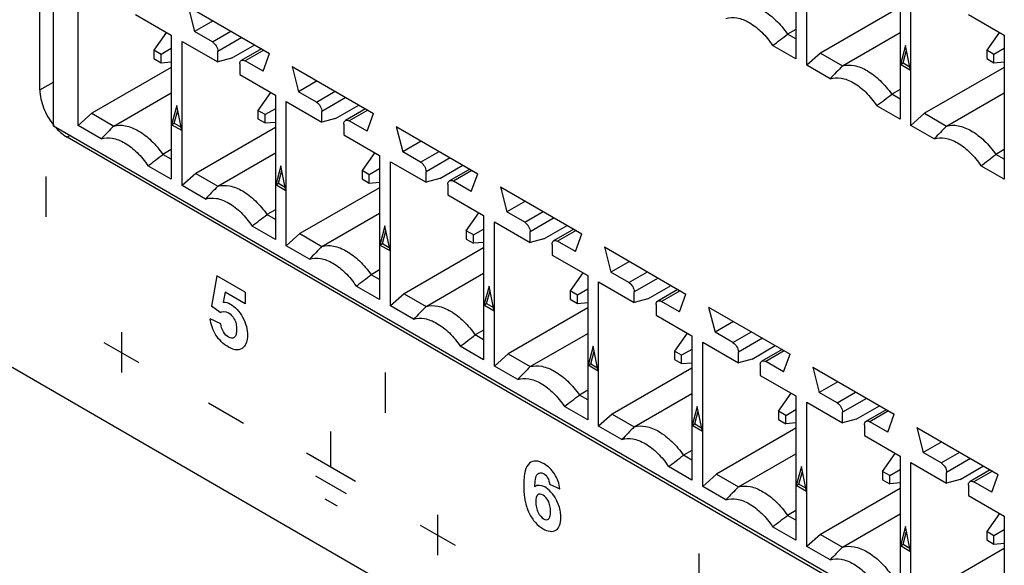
# Model space of a CAD drawing. Header units: inches. Extents: x 0 to 17, y 0 to 11.
# Tile 33 of 44: x 9.623 to 10.124, y 2.201 to 2.479. Entities that reach past the tile are written whole.
import ezdxf

# ---------------------------------------------------------------- set-up
doc = ezdxf.new("R2010")
doc.units = ezdxf.units.IN
doc.header["$LTSCALE"] = 0.935
doc.header["$MEASUREMENT"] = 0
doc.layers.get('0').update_dxf_attribs({"linetype": 'CONTINUOUS'})
doc.layers.add('03___PRT_ALL_CURVES', color=7, linetype='CONTINUOUS')

msp = doc.modelspace()

# ---------------------------------------------------------------- linework, layer by layer
at = {"color": 7, "linetype": 'Continuous'}
for p, q in [((9.63316, 2.44349), (9.63316, 2.79227)), ((9.64011, 2.42509), (9.64011, 2.78833)), ((10.01823, 2.53264), (10.01823, 2.45922)), ((10.0238, 2.45601), (10.0238, 2.52943)), ((9.65257, 2.42538), (9.65257, 2.4988)), ((10.07127, 2.50202), (10.07127, 2.4286)), ((10.07683, 2.42539), (10.07683, 2.49881)), ((9.7086, 2.486), (9.75008, 2.46205)), ((9.7086, 2.486), (9.71187, 2.47318)), ((10.07127, 2.48556), (10.03076, 2.46218)), ((9.68187, 2.48189), (9.70004, 2.4714)), ((9.72133, 2.47865), (9.71187, 2.47318)), ((10.10613, 2.48189), (10.1243, 2.4714)), ((9.69761, 2.4728), (9.69117, 2.46363)), ((9.72098, 2.46792), (9.71187, 2.47318)), ((9.72098, 2.46792), (9.73045, 2.47339)), ((10.01823, 2.47431), (10.01399, 2.47186)), ((10.04197, 2.45571), (10.07127, 2.47262)), ((10.12188, 2.4728), (10.11543, 2.46363)), ((9.70004, 2.4714), (9.70004, 2.39798)), ((9.7056, 2.46819), (9.72377, 2.4577)), ((9.7056, 2.39477), (9.7056, 2.46819)), ((9.73602, 2.47017), (9.72377, 2.4631)), ((10.01823, 2.46941), (10.01399, 2.47186)), ((10.1243, 2.4714), (10.1243, 2.39798)), ((9.69484, 2.46151), (9.69117, 2.46363)), ((9.69117, 2.46363), (9.69117, 2.45939)), ((9.70004, 2.4645), (9.69484, 2.46151)), ((9.72377, 2.4577), (9.72377, 2.4631)), ((9.73073, 2.45956), (9.74256, 2.46639)), ((9.746, 2.46441), (9.73572, 2.45847)), ((9.74715, 2.46374), (9.73769, 2.45828)), ((10.01823, 2.45922), (10.00639, 2.46606)), ((10.07405, 2.46612), (10.07144, 2.45637)), ((10.07283, 2.45718), (10.07456, 2.46363)), ((10.07666, 2.45336), (10.07405, 2.46612)), ((10.11911, 2.46151), (10.11543, 2.46363)), ((10.11543, 2.46363), (10.11543, 2.45939)), ((10.1243, 2.46451), (10.11911, 2.46151)), ((9.69117, 2.45939), (9.69484, 2.45726)), ((9.69484, 2.45726), (9.69484, 2.46151)), ((9.69484, 2.45726), (9.70004, 2.45773)), ((9.73073, 2.45956), (9.72377, 2.4577)), ((9.7468, 2.45301), (9.73769, 2.45828)), ((9.7468, 2.45301), (9.75008, 2.46205)), ((10.03076, 2.46218), (10.0238, 2.45601)), ((10.03076, 2.46218), (10.04197, 2.45571)), ((10.11543, 2.45939), (10.11911, 2.45727)), ((10.11911, 2.45727), (10.11911, 2.46151)), ((10.11911, 2.45727), (10.1243, 2.45773)), ((9.70004, 2.45494), (9.65953, 2.43156)), ((9.7349, 2.45667), (9.7349, 2.45127)), ((9.76163, 2.45538), (9.80311, 2.43144)), ((9.76163, 2.45538), (9.7649, 2.44257)), ((10.03564, 2.44917), (10.0238, 2.45601)), ((10.07144, 2.45637), (10.07283, 2.45718)), ((10.07666, 2.45336), (10.07144, 2.45637)), ((10.07283, 2.45718), (10.07629, 2.45518)), ((10.1243, 2.45494), (10.08379, 2.43156)), ((9.63316, 2.44349), (9.64011, 2.4475)), ((9.7349, 2.45127), (9.75307, 2.44078)), ((9.77437, 2.44803), (9.7649, 2.44257)), ((9.77402, 2.4373), (9.7649, 2.44257)), ((9.77402, 2.4373), (9.78348, 2.44277)), ((10.07127, 2.44369), (10.06702, 2.44124)), ((9.67074, 2.42509), (9.70004, 2.442)), ((9.75065, 2.44218), (9.7442, 2.43301)), ((9.75307, 2.44078), (9.75307, 2.36736)), ((9.75864, 2.43757), (9.7768, 2.42708)), ((9.75864, 2.36415), (9.75864, 2.43757)), ((9.78905, 2.43955), (9.7768, 2.43248)), ((10.07127, 2.43879), (10.06702, 2.44124)), ((10.095, 2.42509), (10.1243, 2.44201)), ((9.70282, 2.43549), (9.70021, 2.42575)), ((9.7016, 2.42655), (9.70333, 2.433)), ((9.70543, 2.42274), (9.70282, 2.43549)), ((9.74788, 2.43089), (9.7442, 2.43301)), ((9.7442, 2.43301), (9.7442, 2.42877)), ((9.75307, 2.43389), (9.74788, 2.43089)), ((9.7768, 2.42708), (9.7768, 2.43248)), ((9.78376, 2.42894), (9.79559, 2.43578)), ((9.79903, 2.43379), (9.78875, 2.42785)), ((9.80019, 2.43312), (9.79072, 2.42766)), ((10.07127, 2.4286), (10.05942, 2.43544)), ((9.65953, 2.43156), (9.65257, 2.42538)), ((9.65953, 2.43156), (9.67074, 2.42509)), ((9.7442, 2.42877), (9.74788, 2.42664)), ((9.74788, 2.42664), (9.74788, 2.43089)), ((9.78376, 2.42894), (9.7768, 2.42708)), ((9.79984, 2.4224), (9.79072, 2.42766)), ((9.79984, 2.4224), (9.80311, 2.43144)), ((10.08379, 2.43156), (10.07683, 2.42539)), ((10.08379, 2.43156), (10.095, 2.42509)), ((10.29586, 2.0465), (9.64011, 2.42509)), ((9.66441, 2.41855), (9.65257, 2.42538)), ((9.70021, 2.42575), (9.7016, 2.42655)), ((9.70543, 2.42274), (9.70021, 2.42575)), ((9.7016, 2.42655), (9.70506, 2.42456)), ((9.75307, 2.42432), (9.71256, 2.40094)), ((9.74788, 2.42664), (9.75307, 2.42711)), ((9.78794, 2.42605), (9.78794, 2.42065)), ((9.81466, 2.42477), (9.85614, 2.40082)), ((9.81466, 2.42477), (9.81793, 2.41195)), ((10.08868, 2.41855), (10.07683, 2.42539)), ((9.64854, 2.42022), (9.64708, 2.41938)), ((10.28876, 2.0489), (9.64708, 2.41938)), ((9.78794, 2.42065), (9.8061, 2.41016)), ((9.8274, 2.41741), (9.81793, 2.41195)), ((9.70004, 2.41307), (9.69579, 2.41062)), ((10.1243, 2.41308), (10.12005, 2.41062)), ((9.70004, 2.40817), (9.69579, 2.41062)), ((9.72377, 2.39447), (9.75307, 2.41138)), ((9.80368, 2.41156), (9.79723, 2.40239)), ((9.8061, 2.41016), (9.8061, 2.33674)), ((9.82705, 2.40668), (9.81793, 2.41195)), ((9.82705, 2.40668), (9.83652, 2.41215)), ((9.84208, 2.40893), (9.82983, 2.40186)), ((10.1243, 2.40817), (10.12005, 2.41062)), ((9.70004, 2.39798), (9.68819, 2.40482)), ((9.75585, 2.40488), (9.75324, 2.39513)), ((9.75463, 2.39594), (9.75636, 2.40239)), ((9.75846, 2.39212), (9.75585, 2.40488)), ((9.80091, 2.40027), (9.79723, 2.40239)), ((9.79723, 2.40239), (9.79723, 2.39815)), ((9.8061, 2.40327), (9.80091, 2.40027)), ((9.81167, 2.40695), (9.82983, 2.39646)), ((9.81167, 2.33353), (9.81167, 2.40695)), ((9.83679, 2.39833), (9.84863, 2.40516)), ((9.85207, 2.40317), (9.84179, 2.39724)), ((9.85322, 2.40251), (9.84375, 2.39704)), ((10.1243, 2.39798), (10.11246, 2.40482)), ((9.45152, 2.39888), (10.32354, 1.89542)), ((9.71256, 2.40094), (9.7056, 2.39477)), ((9.71256, 2.40094), (9.72377, 2.39447)), ((9.79723, 2.39815), (9.80091, 2.39603)), ((9.80091, 2.39603), (9.80091, 2.40027)), ((9.82983, 2.39646), (9.82983, 2.40186)), ((9.83679, 2.39833), (9.82983, 2.39646)), ((9.85287, 2.39178), (9.85614, 2.40082)), ((9.71745, 2.38793), (9.7056, 2.39477)), ((9.75324, 2.39513), (9.75463, 2.39594)), ((9.75846, 2.39212), (9.75324, 2.39513)), ((9.75463, 2.39594), (9.75809, 2.39394)), ((9.8061, 2.3937), (9.7656, 2.37032)), ((9.80091, 2.39603), (9.8061, 2.39649)), ((9.84097, 2.39543), (9.84097, 2.39003)), ((9.85287, 2.39178), (9.84375, 2.39704)), ((9.86769, 2.39415), (9.90917, 2.3702)), ((9.86769, 2.39415), (9.87097, 2.38133)), ((9.84097, 2.39003), (9.85913, 2.37955)), ((9.75307, 2.38245), (9.74882, 2.38)), ((9.88043, 2.38679), (9.87097, 2.38133)), ((9.75307, 2.37755), (9.74882, 2.38)), ((9.7768, 2.36385), (9.8061, 2.38077)), ((9.85027, 2.37178), (9.85671, 2.38094)), ((9.85913, 2.37955), (9.85913, 2.30613)), ((9.88008, 2.37607), (9.87097, 2.38133)), ((9.88008, 2.37607), (9.88955, 2.38153)), ((9.89512, 2.37832), (9.88287, 2.37124)), ((9.75307, 2.36736), (9.74123, 2.3742)), ((9.80889, 2.37426), (9.80627, 2.36451)), ((9.8115, 2.3615), (9.80889, 2.37426)), ((9.85394, 2.36965), (9.85913, 2.37265)), ((9.8647, 2.37633), (9.88287, 2.36584)), ((9.8647, 2.30291), (9.8647, 2.37633)), ((9.88983, 2.36771), (9.90166, 2.37454)), ((9.9051, 2.37255), (9.89482, 2.36662)), ((9.7656, 2.37032), (9.75864, 2.36415)), ((9.7656, 2.37032), (9.7768, 2.36385)), ((9.80767, 2.36532), (9.80939, 2.37177)), ((9.85394, 2.36965), (9.85027, 2.37178)), ((9.85027, 2.37178), (9.85027, 2.36753)), ((9.85027, 2.36753), (9.85394, 2.36541)), ((9.85394, 2.36541), (9.85394, 2.36965)), ((9.88287, 2.36584), (9.88287, 2.37124)), ((9.88983, 2.36771), (9.88287, 2.36584)), ((9.90625, 2.37189), (9.89679, 2.36642)), ((9.9059, 2.36116), (9.90917, 2.3702)), ((9.77048, 2.35731), (9.75864, 2.36415)), ((9.80627, 2.36451), (9.80767, 2.36532)), ((9.8115, 2.3615), (9.80627, 2.36451)), ((9.80767, 2.36532), (9.81112, 2.36332)), ((9.85913, 2.36309), (9.81863, 2.3397)), ((9.85913, 2.36587), (9.85394, 2.36541)), ((9.894, 2.36481), (9.894, 2.35941)), ((9.9059, 2.36116), (9.89679, 2.36642)), ((9.92073, 2.36353), (9.96221, 2.33958)), ((9.92073, 2.36353), (9.924, 2.35071)), ((9.894, 2.35941), (9.91217, 2.34893)), ((9.93346, 2.35618), (9.924, 2.35071)), ((9.8061, 2.35184), (9.80186, 2.34938)), ((9.8061, 2.34693), (9.80186, 2.34938)), ((9.82983, 2.33323), (9.85913, 2.35015)), ((9.90974, 2.35033), (9.9033, 2.34116)), ((9.91217, 2.34893), (9.91217, 2.27551)), ((9.93312, 2.34545), (9.924, 2.35071)), ((9.93312, 2.34545), (9.94258, 2.35091)), ((9.94815, 2.3477), (9.9359, 2.34063)), ((9.8061, 2.33674), (9.79426, 2.34358)), ((9.86192, 2.34364), (9.85931, 2.3339)), ((9.86453, 2.33088), (9.86192, 2.34364)), ((9.91774, 2.34571), (9.9359, 2.33522)), ((9.91774, 2.27229), (9.91774, 2.34571)), ((9.94286, 2.33709), (9.95469, 2.34392)), ((9.81863, 2.3397), (9.81167, 2.33353)), ((9.81863, 2.3397), (9.82983, 2.33323)), ((9.8607, 2.3347), (9.86243, 2.34115)), ((9.90698, 2.33903), (9.9033, 2.34116)), ((9.9033, 2.34116), (9.9033, 2.33691)), ((9.91217, 2.34203), (9.90698, 2.33903)), ((9.90698, 2.33479), (9.90698, 2.33903)), ((9.9359, 2.33522), (9.9359, 2.34063)), ((9.95813, 2.34193), (9.94785, 2.336)), ((9.95928, 2.34127), (9.94982, 2.3358)), ((9.95894, 2.33054), (9.96221, 2.33958)), ((9.82351, 2.32669), (9.81167, 2.33353)), ((9.85931, 2.3339), (9.8607, 2.3347)), ((9.86453, 2.33088), (9.85931, 2.3339)), ((9.8607, 2.3347), (9.86416, 2.3327)), ((9.91217, 2.33247), (9.87166, 2.30908)), ((9.9033, 2.33691), (9.90698, 2.33479)), ((9.90698, 2.33479), (9.91217, 2.33525)), ((9.94286, 2.33709), (9.9359, 2.33522)), ((9.94704, 2.3342), (9.94704, 2.3288)), ((9.95894, 2.33054), (9.94982, 2.3358)), ((9.97376, 2.33291), (10.01524, 2.30896)), ((9.97376, 2.33291), (9.97703, 2.32009)), ((9.94704, 2.3288), (9.9652, 2.31831)), ((9.9865, 2.32556), (9.97703, 2.32009)), ((9.85913, 2.32122), (9.85489, 2.31877)), ((9.85913, 2.31631), (9.85489, 2.31877)), ((9.88287, 2.30261), (9.91217, 2.31953)), ((9.96278, 2.31971), (9.95633, 2.31054)), ((9.9652, 2.31831), (9.9652, 2.24489)), ((9.98615, 2.31483), (9.97703, 2.32009)), ((9.98615, 2.31483), (9.99561, 2.32029)), ((9.85913, 2.30613), (9.84729, 2.31296)), ((9.91495, 2.31302), (9.91234, 2.30328)), ((9.91756, 2.30026), (9.91495, 2.31302)), ((9.97077, 2.31509), (9.98893, 2.30461)), ((9.97077, 2.24167), (9.97077, 2.31509)), ((10.00118, 2.31708), (9.98893, 2.31001)), ((9.99589, 2.30647), (10.00772, 2.3133)), ((9.87166, 2.30908), (9.8647, 2.30291)), ((9.87166, 2.30908), (9.88287, 2.30261)), ((9.91373, 2.30408), (9.91546, 2.31053)), ((9.96001, 2.30842), (9.95633, 2.31054)), ((9.95633, 2.31054), (9.95633, 2.30629)), ((9.9652, 2.31141), (9.96001, 2.30842)), ((9.96001, 2.30417), (9.96001, 2.30842)), ((9.98893, 2.30461), (9.98893, 2.31001)), ((10.01116, 2.31132), (10.00088, 2.30538)), ((10.01232, 2.31065), (10.00285, 2.30519)), ((10.01197, 2.29992), (10.01524, 2.30896)), ((9.87655, 2.29607), (9.8647, 2.30291)), ((9.91234, 2.30328), (9.91373, 2.30408)), ((9.91756, 2.30026), (9.91234, 2.30328)), ((9.91373, 2.30408), (9.91719, 2.30208)), ((9.95633, 2.30629), (9.96001, 2.30417)), ((9.96001, 2.30417), (9.9652, 2.30463)), ((9.99589, 2.30647), (9.98893, 2.30461)), ((10.00007, 2.30358), (10.00007, 2.29818)), ((10.01197, 2.29992), (10.00285, 2.30519)), ((10.02679, 2.30229), (10.06827, 2.27834)), ((10.02679, 2.30229), (10.03007, 2.28947)), ((9.9652, 2.30185), (9.9247, 2.27846)), ((10.00007, 2.29818), (10.01823, 2.28769)), ((10.03953, 2.29494), (10.03007, 2.28947)), ((9.91217, 2.2906), (9.90792, 2.28815)), ((9.91217, 2.2857), (9.90792, 2.28815)), ((9.9359, 2.27199), (9.9652, 2.28891)), ((10.00937, 2.27992), (10.01581, 2.28909)), ((10.01823, 2.28769), (10.01823, 2.21427)), ((10.03918, 2.28421), (10.03007, 2.28947)), ((10.03918, 2.28421), (10.04865, 2.28968)), ((9.91217, 2.27551), (9.90032, 2.28234)), ((9.96798, 2.2824), (9.96537, 2.27266)), ((9.9706, 2.26964), (9.96798, 2.2824)), ((10.0238, 2.28448), (10.04197, 2.27399)), ((10.0238, 2.21106), (10.0238, 2.28448)), ((10.05422, 2.28646), (10.04197, 2.27939)), ((10.04893, 2.27585), (10.06076, 2.28268)), ((9.9247, 2.27846), (9.91774, 2.27229)), ((9.9247, 2.27846), (9.9359, 2.27199)), ((9.96677, 2.27346), (9.96849, 2.27991)), ((10.01304, 2.2778), (10.00937, 2.27992)), ((10.00937, 2.27992), (10.00937, 2.27568)), ((10.01304, 2.2778), (10.01823, 2.28079)), ((10.01304, 2.27355), (10.01304, 2.2778)), ((10.04197, 2.27399), (10.04197, 2.27939)), ((10.0642, 2.2807), (10.05392, 2.27476)), ((10.06535, 2.28003), (10.05589, 2.27457)), ((10.065, 2.2693), (10.06827, 2.27834)), ((9.92958, 2.26545), (9.91774, 2.27229)), ((9.96537, 2.27266), (9.96677, 2.27346)), ((9.9706, 2.26964), (9.96537, 2.27266)), ((9.96677, 2.27346), (9.97022, 2.27147)), ((10.00937, 2.27568), (10.01304, 2.27355)), ((10.01823, 2.27402), (10.01304, 2.27355)), ((10.04893, 2.27585), (10.04197, 2.27399)), ((10.0531, 2.27296), (10.0531, 2.26756)), ((10.065, 2.2693), (10.05589, 2.27457)), ((10.01823, 2.27123), (9.97773, 2.24785)), ((10.0531, 2.26756), (10.07127, 2.25707)), ((10.07983, 2.27167), (10.12131, 2.24773)), ((10.07983, 2.27167), (10.0831, 2.25886)), ((10.09256, 2.26432), (10.0831, 2.25886)), ((9.9652, 2.25998), (9.96096, 2.25753)), ((9.9652, 2.25508), (9.96096, 2.25753)), ((9.98893, 2.24138), (10.01823, 2.25829)), ((10.0624, 2.2493), (10.06884, 2.25847)), ((10.07127, 2.25707), (10.07127, 2.18365)), ((10.09222, 2.25359), (10.0831, 2.25886)), ((10.09222, 2.25359), (10.10168, 2.25906)), ((10.07683, 2.25386), (10.095, 2.24337)), ((10.07683, 2.18044), (10.07683, 2.25386)), ((10.10725, 2.25584), (10.095, 2.24877)), ((10.10196, 2.24523), (10.11379, 2.25207)), ((9.9652, 2.24489), (9.95336, 2.25173)), ((9.97773, 2.24785), (9.97077, 2.24167)), ((9.97773, 2.24785), (9.98893, 2.24138)), ((10.02102, 2.25178), (10.01841, 2.24204)), ((10.0198, 2.24284), (10.02153, 2.24929)), ((10.02363, 2.23903), (10.02102, 2.25178)), ((10.06608, 2.24718), (10.0624, 2.2493)), ((10.0624, 2.2493), (10.0624, 2.24506)), ((10.06608, 2.24718), (10.07127, 2.25018)), ((10.06608, 2.24293), (10.06608, 2.24718)), ((10.095, 2.24337), (10.095, 2.24877)), ((10.11723, 2.25008), (10.10695, 2.24414)), ((10.11838, 2.24941), (10.10892, 2.24395)), ((10.11804, 2.23869), (10.12131, 2.24773)), ((10.01841, 2.24204), (10.0198, 2.24284)), ((10.02363, 2.23903), (10.01841, 2.24204)), ((10.0198, 2.24284), (10.02326, 2.24085)), ((10.0624, 2.24506), (10.06608, 2.24293)), ((10.07127, 2.2434), (10.06608, 2.24293)), ((10.10196, 2.24523), (10.095, 2.24337)), ((10.10613, 2.24234), (10.10613, 2.23694)), ((10.11804, 2.23869), (10.10892, 2.24395)), ((9.98261, 2.23484), (9.97077, 2.24167)), ((10.07127, 2.24061), (10.03076, 2.21723)), ((10.10613, 2.23694), (10.1243, 2.22645)), ((10.01823, 2.22936), (10.01399, 2.22691)), ((10.01823, 2.22446), (10.01399, 2.22691)), ((10.04197, 2.21076), (10.07127, 2.22767)), ((10.12188, 2.22785), (10.11543, 2.21868)), ((10.1243, 2.22645), (10.1243, 2.15303)), ((10.01823, 2.21427), (10.00639, 2.22111)), ((10.03076, 2.21723), (10.0238, 2.21106)), ((10.03076, 2.21723), (10.04197, 2.21076)), ((10.07405, 2.22117), (10.07144, 2.21142)), ((10.07283, 2.21223), (10.07456, 2.21868)), ((10.07666, 2.20841), (10.07405, 2.22117)), ((10.11911, 2.21656), (10.11543, 2.21868)), ((10.11543, 2.21868), (10.11543, 2.21444)), ((10.1243, 2.21956), (10.11911, 2.21656)), ((10.07144, 2.21142), (10.07283, 2.21223)), ((10.07283, 2.21223), (10.07629, 2.21023)), ((10.11543, 2.21444), (10.11911, 2.21232)), ((10.11911, 2.21232), (10.11911, 2.21656)), ((10.11911, 2.21232), (10.1243, 2.21278)), ((10.03564, 2.20422), (10.0238, 2.21106)), ((10.07666, 2.20841), (10.07144, 2.21142)), ((10.1243, 2.20999), (10.08379, 2.18661))]:
    msp.add_line(p, q, dxfattribs=at)
for centre, radius, start, end in [((8.44919, 4.51261), 2.57162, 307.26715, 307.48015), ((11.63102, 0.91328), 2.21454, 135.85299, 136.08832), ((8.50223, 4.48199), 2.57162, 307.26715, 307.48015), ((9.66486, 2.44544), 0.03175, 218.5669, 219.4961), ((9.6626, 2.44343), 0.02872, 221.7615, 226.3243), ((11.25979, 0.88266), 2.21454, 135.85299, 136.08832), ((11.68405, 0.88266), 2.21454, 135.85299, 136.08832), ((8.13099, 4.45137), 2.57162, 307.26715, 307.48015), ((8.55526, 4.45137), 2.57162, 307.26715, 307.48015), ((11.31282, 0.85204), 2.21454, 135.85299, 136.08832), ((8.18403, 4.42075), 2.57162, 307.26715, 307.48015), ((11.36585, 0.82142), 2.21454, 135.85299, 136.08832), ((8.23706, 4.39013), 2.57162, 307.26715, 307.48015), ((11.41889, 0.7908), 2.21454, 135.85299, 136.08832), ((8.29009, 4.35951), 2.57162, 307.26715, 307.48015), ((11.47192, 0.76018), 2.21454, 135.85299, 136.08832), ((8.34313, 4.32889), 2.57162, 307.26715, 307.48015), ((11.52495, 0.72956), 2.21454, 135.85299, 136.08832), ((8.39616, 4.29827), 2.57162, 307.26715, 307.48015), ((11.57799, 0.69895), 2.21454, 135.85299, 136.08832), ((8.44919, 4.26766), 2.57162, 307.26715, 307.48015), ((11.63102, 0.66833), 2.21454, 135.85299, 136.08832)]:
    msp.add_arc(centre, radius, start, end, dxfattribs=at)
for points, knots in [([(9.98893, 2.48633), (9.99083, 2.48687), (9.99536, 2.48684), (10.00199, 2.48399), (10.00848, 2.47888), (10.01225, 2.47438), (10.01399, 2.47186)], [0, 0, 0, 0, 0.194345, 0.426685, 0.699165, 1, 1, 1, 1]), ([(9.98261, 2.47979), (9.98437, 2.4804), (9.98748, 2.48048), (9.99144, 2.47933), (9.99587, 2.47716), (10.00122, 2.47288), (10.00476, 2.4685), (10.00639, 2.46606)], [0, 0, 0, 0, 0.192171, 0.302747, 0.424367, 0.697743, 1, 1, 1, 1]), ([(9.72098, 2.46792), (9.72181, 2.46744), (9.72312, 2.46594), (9.72377, 2.46405), (9.72377, 2.4631)], [0, 0, 0, 0, 0.499999, 1, 1, 1, 1]), ([(9.7349, 2.45667), (9.7349, 2.45705), (9.73499, 2.45774), (9.73545, 2.45832), (9.73572, 2.45847)], [0, 0, 0, 0, 0.550791, 1, 1, 1, 1]), ([(9.73572, 2.45847), (9.73598, 2.45863), (9.73671, 2.45874), (9.73736, 2.45847), (9.73769, 2.45828)], [0, 0, 0, 0, 0.44921, 1, 1, 1, 1]), ([(10.04197, 2.45571), (10.04386, 2.45626), (10.0484, 2.45622), (10.05503, 2.45338), (10.06152, 2.44827), (10.06528, 2.44376), (10.06702, 2.44124)], [0, 0, 0, 0, 0.194345, 0.426685, 0.699165, 1, 1, 1, 1]), ([(10.03564, 2.44917), (10.03741, 2.44978), (10.04051, 2.44987), (10.04447, 2.44871), (10.04891, 2.44654), (10.05425, 2.44226), (10.0578, 2.43788), (10.05942, 2.43544)], [0, 0, 0, 0, 0.192171, 0.302747, 0.424367, 0.697743, 1, 1, 1, 1]), ([(9.63316, 2.44349), (9.63316, 2.44041), (9.63467, 2.43396), (9.63793, 2.42829), (9.64004, 2.42565)], [0, 0, 0, 0, 0.477146, 1, 1, 1, 1]), ([(9.77402, 2.4373), (9.77484, 2.43683), (9.77615, 2.43532), (9.7768, 2.43343), (9.7768, 2.43248)], [0, 0, 0, 0, 0.499999, 1, 1, 1, 1]), ([(9.78794, 2.42605), (9.78794, 2.42643), (9.78803, 2.42713), (9.78849, 2.4277), (9.78875, 2.42785)], [0, 0, 0, 0, 0.550791, 1, 1, 1, 1]), ([(9.78875, 2.42785), (9.78902, 2.42801), (9.78974, 2.42812), (9.79039, 2.42785), (9.79072, 2.42766)], [0, 0, 0, 0, 0.44921, 1, 1, 1, 1]), ([(9.64276, 2.42266), (9.64311, 2.42233), (9.64445, 2.42112), (9.64592, 2.42004), (9.64708, 2.41938)], [0, 0, 0, 0, 0.262294, 1, 1, 1, 1]), ([(9.67074, 2.42509), (9.67263, 2.42563), (9.67716, 2.4256), (9.6838, 2.42275), (9.69029, 2.41764), (9.69405, 2.41313), (9.69579, 2.41062)], [0, 0, 0, 0, 0.194345, 0.426685, 0.699165, 1, 1, 1, 1]), ([(10.095, 2.42509), (10.0969, 2.42564), (10.10143, 2.4256), (10.10806, 2.42276), (10.11455, 2.41765), (10.11831, 2.41314), (10.12005, 2.41062)], [0, 0, 0, 0, 0.194345, 0.426685, 0.699165, 1, 1, 1, 1]), ([(9.66441, 2.41855), (9.66618, 2.41916), (9.66928, 2.41924), (9.67324, 2.41809), (9.67768, 2.41592), (9.68302, 2.41164), (9.68657, 2.40726), (9.68819, 2.40482)], [0, 0, 0, 0, 0.192171, 0.302747, 0.424367, 0.697743, 1, 1, 1, 1]), ([(10.08868, 2.41855), (10.09044, 2.41916), (10.09354, 2.41925), (10.0975, 2.41809), (10.10194, 2.41593), (10.10728, 2.41164), (10.11083, 2.40727), (10.11246, 2.40482)], [0, 0, 0, 0, 0.192171, 0.302747, 0.424367, 0.697743, 1, 1, 1, 1]), ([(9.82705, 2.40668), (9.82788, 2.40621), (9.82918, 2.4047), (9.82983, 2.40282), (9.82983, 2.40186)], [0, 0, 0, 0, 0.499999, 1, 1, 1, 1]), ([(9.84179, 2.39724), (9.84205, 2.39739), (9.84278, 2.3975), (9.84343, 2.39723), (9.84375, 2.39704)], [0, 0, 0, 0, 0.44921, 1, 1, 1, 1]), ([(9.72377, 2.39447), (9.72567, 2.39502), (9.7302, 2.39498), (9.73683, 2.39214), (9.74332, 2.38703), (9.74708, 2.38252), (9.74882, 2.38)], [0, 0, 0, 0, 0.194345, 0.426685, 0.699165, 1, 1, 1, 1]), ([(9.84097, 2.39543), (9.84097, 2.39581), (9.84106, 2.39651), (9.84152, 2.39708), (9.84179, 2.39724)], [0, 0, 0, 0, 0.550791, 1, 1, 1, 1]), ([(9.71745, 2.38793), (9.71921, 2.38854), (9.72231, 2.38863), (9.72627, 2.38747), (9.73071, 2.3853), (9.73605, 2.38102), (9.7396, 2.37664), (9.74123, 2.3742)], [0, 0, 0, 0, 0.192171, 0.302747, 0.424367, 0.697743, 1, 1, 1, 1]), ([(9.88008, 2.37607), (9.88091, 2.37559), (9.88222, 2.37408), (9.88287, 2.3722), (9.88287, 2.37124)], [0, 0, 0, 0, 0.499999, 1, 1, 1, 1]), ([(9.7768, 2.36385), (9.7787, 2.3644), (9.78323, 2.36436), (9.78986, 2.36152), (9.79635, 2.35641), (9.80011, 2.3519), (9.80186, 2.34938)], [0, 0, 0, 0, 0.194345, 0.426685, 0.699165, 1, 1, 1, 1]), ([(9.894, 2.36481), (9.894, 2.36519), (9.89409, 2.36589), (9.89455, 2.36646), (9.89482, 2.36662)], [0, 0, 0, 0, 0.550791, 1, 1, 1, 1]), ([(9.89482, 2.36662), (9.89508, 2.36677), (9.89581, 2.36688), (9.89646, 2.36661), (9.89679, 2.36642)], [0, 0, 0, 0, 0.44921, 1, 1, 1, 1]), ([(9.77048, 2.35731), (9.77224, 2.35792), (9.77534, 2.35801), (9.77931, 2.35685), (9.78374, 2.35469), (9.78909, 2.3504), (9.79263, 2.34603), (9.79426, 2.34358)], [0, 0, 0, 0, 0.192171, 0.302747, 0.424367, 0.697743, 1, 1, 1, 1]), ([(9.93312, 2.34545), (9.93394, 2.34497), (9.93525, 2.34346), (9.9359, 2.34158), (9.9359, 2.34063)], [0, 0, 0, 0, 0.499999, 1, 1, 1, 1]), ([(9.82983, 2.33323), (9.83173, 2.33378), (9.83626, 2.33375), (9.8429, 2.3309), (9.84939, 2.32579), (9.85315, 2.32128), (9.85489, 2.31877)], [0, 0, 0, 0, 0.194345, 0.426685, 0.699165, 1, 1, 1, 1]), ([(9.94704, 2.3342), (9.94704, 2.33457), (9.94713, 2.33527), (9.94759, 2.33585), (9.94785, 2.336)], [0, 0, 0, 0, 0.550791, 1, 1, 1, 1]), ([(9.94785, 2.336), (9.94812, 2.33615), (9.94884, 2.33626), (9.94949, 2.33599), (9.94982, 2.3358)], [0, 0, 0, 0, 0.44921, 1, 1, 1, 1]), ([(9.82351, 2.32669), (9.82528, 2.3273), (9.82838, 2.32739), (9.83234, 2.32623), (9.83677, 2.32407), (9.84212, 2.31978), (9.84566, 2.31541), (9.84729, 2.31296)], [0, 0, 0, 0, 0.192171, 0.302747, 0.424367, 0.697743, 1, 1, 1, 1]), ([(9.98615, 2.31483), (9.98698, 2.31435), (9.98828, 2.31285), (9.98893, 2.31096), (9.98893, 2.31001)], [0, 0, 0, 0, 0.499999, 1, 1, 1, 1]), ([(9.88287, 2.30261), (9.88477, 2.30316), (9.8893, 2.30313), (9.89593, 2.30028), (9.90242, 2.29517), (9.90618, 2.29066), (9.90792, 2.28815)], [0, 0, 0, 0, 0.194345, 0.426685, 0.699165, 1, 1, 1, 1]), ([(10.00007, 2.30358), (10.00007, 2.30395), (10.00016, 2.30465), (10.00062, 2.30523), (10.00088, 2.30538)], [0, 0, 0, 0, 0.550791, 1, 1, 1, 1]), ([(10.00088, 2.30538), (10.00115, 2.30553), (10.00188, 2.30564), (10.00253, 2.30537), (10.00285, 2.30519)], [0, 0, 0, 0, 0.44921, 1, 1, 1, 1]), ([(9.87655, 2.29607), (9.87831, 2.29669), (9.88141, 2.29677), (9.88537, 2.29562), (9.88981, 2.29345), (9.89515, 2.28916), (9.8987, 2.28479), (9.90032, 2.28234)], [0, 0, 0, 0, 0.192171, 0.302747, 0.424367, 0.697743, 1, 1, 1, 1]), ([(10.03918, 2.28421), (10.04001, 2.28373), (10.04131, 2.28223), (10.04197, 2.28034), (10.04197, 2.27939)], [0, 0, 0, 0, 0.499999, 1, 1, 1, 1]), ([(9.9359, 2.27199), (9.9378, 2.27254), (9.94233, 2.27251), (9.94896, 2.26966), (9.95545, 2.26455), (9.95921, 2.26004), (9.96096, 2.25753)], [0, 0, 0, 0, 0.194345, 0.426685, 0.699165, 1, 1, 1, 1]), ([(10.0531, 2.27296), (10.0531, 2.27334), (10.05319, 2.27403), (10.05365, 2.27461), (10.05392, 2.27476)], [0, 0, 0, 0, 0.550791, 1, 1, 1, 1]), ([(10.05392, 2.27476), (10.05418, 2.27492), (10.05491, 2.27503), (10.05556, 2.27476), (10.05589, 2.27457)], [0, 0, 0, 0, 0.44921, 1, 1, 1, 1]), ([(9.92958, 2.26545), (9.93134, 2.26607), (9.93444, 2.26615), (9.93841, 2.265), (9.94284, 2.26283), (9.94818, 2.25855), (9.95173, 2.25417), (9.95336, 2.25173)], [0, 0, 0, 0, 0.192171, 0.302747, 0.424367, 0.697743, 1, 1, 1, 1]), ([(10.09222, 2.25359), (10.09304, 2.25312), (10.09435, 2.25161), (10.095, 2.24972), (10.095, 2.24877)], [0, 0, 0, 0, 0.499999, 1, 1, 1, 1]), ([(9.98893, 2.24138), (9.99083, 2.24192), (9.99536, 2.24189), (10.00199, 2.23904), (10.00848, 2.23393), (10.01225, 2.22942), (10.01399, 2.22691)], [0, 0, 0, 0, 0.194345, 0.426685, 0.699165, 1, 1, 1, 1]), ([(10.10613, 2.24234), (10.10613, 2.24272), (10.10623, 2.24342), (10.10668, 2.24399), (10.10695, 2.24414)], [0, 0, 0, 0, 0.550791, 1, 1, 1, 1]), ([(10.10695, 2.24414), (10.10722, 2.2443), (10.10794, 2.24441), (10.10859, 2.24414), (10.10892, 2.24395)], [0, 0, 0, 0, 0.44921, 1, 1, 1, 1]), ([(9.98261, 2.23484), (9.98437, 2.23545), (9.98748, 2.23553), (9.99144, 2.23438), (9.99587, 2.23221), (10.00122, 2.22793), (10.00476, 2.22355), (10.00639, 2.22111)], [0, 0, 0, 0, 0.192171, 0.302747, 0.424367, 0.697743, 1, 1, 1, 1]), ([(10.04197, 2.21076), (10.04386, 2.21131), (10.0484, 2.21127), (10.05503, 2.20843), (10.06152, 2.20332), (10.06528, 2.19881), (10.06702, 2.19629)], [0, 0, 0, 0, 0.194345, 0.426685, 0.699165, 1, 1, 1, 1]), ([(10.03564, 2.20422), (10.03741, 2.20483), (10.04051, 2.20492), (10.04447, 2.20376), (10.04891, 2.20159), (10.05425, 2.19731), (10.0578, 2.19293), (10.05942, 2.19049)], [0, 0, 0, 0, 0.192171, 0.302747, 0.424367, 0.697743, 1, 1, 1, 1])]:
    msp.add_open_spline(points, degree=3, knots=knots, dxfattribs=at)
at = {"layer": '03___PRT_ALL_CURVES', "color": 7, "linetype": 'Continuous'}
for p, q in [((9.63639, 2.3789), (9.63639, 2.39944)), ((9.72332, 2.34877), (9.72054, 2.33336)), ((9.73766, 2.34049), (9.72332, 2.34877)), ((9.72743, 2.34053), (9.72657, 2.33548)), ((9.73766, 2.33462), (9.72743, 2.34053)), ((9.73766, 2.34049), (9.73766, 2.33462)), ((9.72494, 2.33009), (9.72054, 2.33336)), ((9.72529, 2.32445), (9.71988, 2.32692)), ((9.67464, 2.32009), (9.67464, 2.29956)), ((9.66575, 2.31497), (9.68353, 2.3047)), ((9.80917, 2.27915), (9.80917, 2.29969)), ((9.7191, 2.28416), (9.7369, 2.27389)), ((9.78138, 2.25157), (9.78138, 2.26955)), ((9.76892, 2.25876), (9.79382, 2.24438)), ((9.77359, 2.24708), (9.78916, 2.23809)), ((9.89276, 2.24272), (9.89801, 2.24036)), ((9.77826, 2.23538), (9.78449, 2.23179)), ((9.83572, 2.22709), (9.83572, 2.20656)), ((9.82683, 2.22197), (9.84461, 2.2117)), ((9.96899, 2.18702), (9.96899, 2.20754))]:
    msp.add_line(p, q, dxfattribs=at)
for points, knots in [([(9.72657, 2.33548), (9.72771, 2.33547), (9.73122, 2.33452), (9.73735, 2.3279), (9.73968, 2.31828), (9.73773, 2.31237), (9.73489, 2.31111), (9.73359, 2.31113)], [0, 0, 0, 0, 0.133281, 0.366172, 0.619813, 0.848658, 1, 1, 1, 1]), ([(9.72494, 2.33009), (9.72598, 2.33083), (9.72862, 2.33111), (9.73208, 2.3275), (9.73322, 2.32417), (9.73341, 2.32151), (9.73321, 2.31903), (9.73256, 2.31777), (9.73208, 2.31743), (9.73204, 2.3174)], [0, 0, 0, 0, 0.279773, 0.477919, 0.588733, 0.726433, 0.873025, 0.989383, 1, 1, 1, 1]), ([(9.73359, 2.31113), (9.73225, 2.31115), (9.72951, 2.31217), (9.72572, 2.31492), (9.72174, 2.31968), (9.72017, 2.32433), (9.71988, 2.32692)], [0, 0, 0, 0, 0.25257, 0.455856, 0.639223, 1, 1, 1, 1]), ([(9.73359, 2.31113), (9.73225, 2.31115), (9.72951, 2.31217), (9.72572, 2.31492), (9.72174, 2.31968), (9.72017, 2.32433), (9.71988, 2.32692)], [0, 0, 0, 0, 0.25257, 0.455856, 0.639223, 1, 1, 1, 1]), ([(9.73204, 2.3174), (9.73134, 2.31694), (9.72934, 2.317), (9.72627, 2.3203), (9.72542, 2.32315), (9.72529, 2.32445)], [0, 0, 0, 0, 0.332535, 0.645476, 1, 1, 1, 1]), ([(9.89801, 2.24036), (9.89768, 2.24278), (9.89597, 2.24834), (9.8904, 2.25333), (9.88571, 2.25497), (9.88201, 2.25378), (9.87987, 2.24919), (9.87952, 2.24282), (9.87971, 2.23808), (9.88003, 2.2359)], [0, 0, 0, 0, 0.159424, 0.31187, 0.426859, 0.540329, 0.675898, 0.85804, 1, 1, 1, 1]), ([(9.88525, 2.2415), (9.88538, 2.24396), (9.8853, 2.24836), (9.88925, 2.24888), (9.89213, 2.24608), (9.89266, 2.24377), (9.89276, 2.24272)], [0, 0, 0, 0, 0.448152, 0.671561, 0.823751, 1, 1, 1, 1]), ([(9.89828, 2.22865), (9.89793, 2.23074), (9.89631, 2.23582), (9.89057, 2.24234), (9.88645, 2.24245), (9.88525, 2.2415)], [0, 0, 0, 0, 0.290205, 0.668601, 1, 1, 1, 1]), ([(9.89322, 2.22878), (9.89322, 2.22882), (9.89322, 2.22984), (9.89305, 2.23194), (9.89193, 2.23505), (9.88948, 2.23768), (9.8865, 2.23803), (9.8857, 2.23554), (9.88571, 2.23379)], [0, 0, 0, 0, 0.005235, 0.131841, 0.258448, 0.511661, 0.75583, 1, 1, 1, 1]), ([(9.88003, 2.2359), (9.88011, 2.23536), (9.88056, 2.23278), (9.88191, 2.22826), (9.8854, 2.22303), (9.89044, 2.21892), (9.89558, 2.21815), (9.89817, 2.22163), (9.89866, 2.22513), (9.89843, 2.2277), (9.89828, 2.22865)], [0, 0, 0, 0, 0.042293, 0.198925, 0.328359, 0.457033, 0.684377, 0.800576, 0.928412, 1, 1, 1, 1]), ([(9.88571, 2.23379), (9.88571, 2.23288), (9.88594, 2.23078), (9.88716, 2.22747), (9.88972, 2.22459), (9.89202, 2.22445), (9.89304, 2.22613), (9.89321, 2.22787), (9.89322, 2.22878)], [0, 0, 0, 0, 0.128025, 0.25605, 0.512101, 0.758668, 0.881951, 1, 1, 1, 1])]:
    msp.add_open_spline(points, degree=3, knots=knots, dxfattribs=at)

doc.saveas('drawing.dxf')
